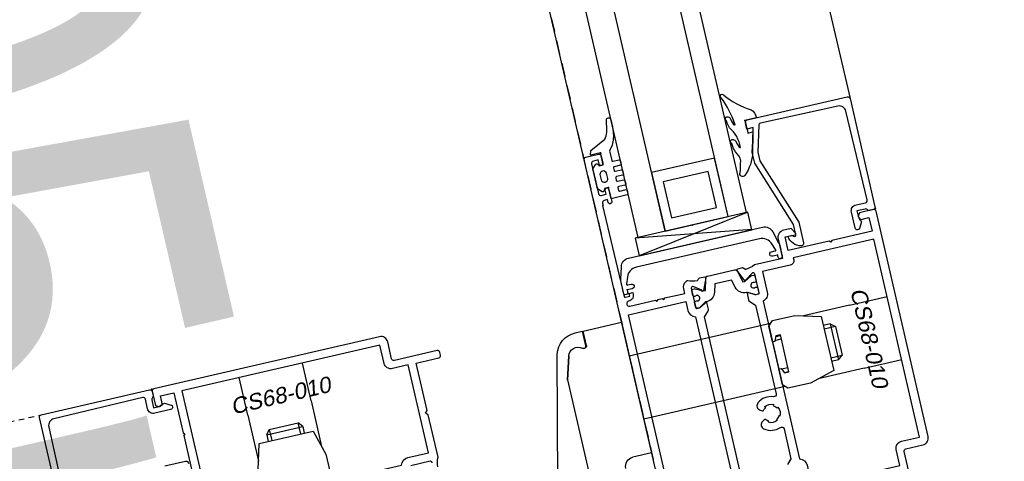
# Model space of a CAD drawing. Header units: millimetres. Extents: x 69081 to 158617, y -37521 to -9534.
# Tile 105 of 256: x 111834 to 111856, y -20213 to -20203. Entities that reach past the tile are written whole.
import ezdxf
from ezdxf.enums import TextEntityAlignment as Align

# ---------------------------------------------------------------- set-up
doc = ezdxf.new("R2010")
doc.units = ezdxf.units.MM
doc.linetypes.add('DP', pattern=[0.5, 0.3, -0.2])
doc.linetypes.add('KRE-SR', pattern=[0.2, 0.12, -0.08])
for name, color, linetype in [('BA_drz', 7, 'Continuous'), ('JS_OLKA KONSTR', 231, 'Continuous'), ('JS_p.poż.', 240, 'Continuous'), ('JS_PODCIĄGI', 1, 'DP'), ('podciagi i nadproza', 3, 'DP'), ('RI-PROFILE', 8, 'Continuous')]:
    doc.layers.add(name, color=color, linetype=linetype)
doc.layers.add('OPIS', color=7, linetype='Continuous', lineweight=25)
doc.styles.add('ROMANS', font='romans.shx', dxfattribs={"height": 1})
doc.styles.add('T5', font='arial.ttf', dxfattribs={"oblique": 10, "height": 3.5})
doc.styles.add('WYM--ROMANSSHX-08', font='ROMANS.SHX', dxfattribs={"width": 0.8})

# ---------------------------------------------------------------- blocks, each defined once
blk = doc.blocks.new('PDKŁ')
for p, q in [((3.91, 12.5), (0.01, -12.5)), ((0.01, 12.5), (3.91, -12.5))]:
    blk.add_line(p, q)
blk.add_lwpolyline([(3.91, 12.5), (3.91, -12.5), (0, -12.5), (0, 12.5), (3.91, 12.5)])
blk = doc.blocks.new('drzwi90+50')
at = {"layer": 'RI-PROFILE'}
for p, q in [((-112.65, 5.9), (-149.65, 5.9)), ((-155.4, 4.884), (-155.4, 5.72)), ((-154, 4.884), (-154, 5.72)), ((-155.4, 4.884), (-155.4, 3.867)), ((-154, 4.884), (-154, 3.867)), ((-155.1, 4.384), (-155.02, 4.484)), ((-154.38, 4.484), (-155.02, 4.484)), ((-155.02, 4.233), (-155.02, 4.484)), ((-154.38, 4.484), (-154.38, 4.233)), ((-154.3, 4.384), (-154.38, 4.484)), ((-154.3, 4.384), (-155.1, 4.384)), ((-155.1, 4.384), (-155.1, 4.233)), ((-154.3, 4.384), (-154.3, 4.233)), ((-155.1, 3.179), (-155.1, 3.284)), ((-155.02, 3.284), (-155.02, 3.143)), ((-154.38, 3.143), (-154.38, 3.284)), ((-154.3, 3.179), (-154.3, 3.284)), ((-155.4, 3.134), (-155.4, -0.001)), ((-154.19, 3.084), (-155.21, 3.084)), ((-154, 3.134), (-154, -0.001)), ((-149.65, 0), (-112.65, 0)), ((-153.25, -0.001), (-156.15, -0.001)), ((-156.15, -0.001), (-156.15, -0.421)), ((-154.15, -0.001), (-155.25, -0.001)), ((-153.25, -0.851), (-153.25, -0.001)), ((-153.57, -0.851), (-153.25, -0.851)), ((-153.62, -0.921), (-153.62, -0.901)), ((-153.25, -0.871), (-153.57, -0.871)), ((-153.25, -1.029), (-153.25, -0.871)), ((-153.705, -1.276), (-154.211, -1.421)), ((-154.2, -1.421), (-153.703, -1.276)), ((-154.2, -1.421), (-158.3, -1.421)), ((-158.868, -2.701), (-153.612, -1.509)), ((-153.395, -6.921), (-154.411, -6.921)), ((-153.395, -6.921), (-152.558, -6.921)), ((-153.895, -7.221), (-154.045, -7.221)), ((-153.895, -7.221), (-153.795, -7.301)), ((-153.895, -8.021), (-153.895, -7.221)), ((-154.045, -7.301), (-153.795, -7.301)), ((-153.795, -7.941), (-153.795, -7.301)), ((-153.795, -7.941), (-154.045, -7.941)), ((-153.895, -8.021), (-154.045, -8.021)), ((-153.895, -8.021), (-153.795, -7.941)), ((-153.395, -8.321), (-154.411, -8.321)), ((-153.395, -8.321), (-152.558, -8.321))]:
    blk.add_line(p, q, dxfattribs=at)
at = {"layer": 'RI-PROFILE', "linetype": 'KRE-SR'}
blk.add_line((-152.378, -51.671), (-152.378, -12.671), dxfattribs=at)
at = {"layer": 'RI-PROFILE'}
for points in [[(-158.3, 5.325), (-157.35, 5.325, 0.414292), (-157.3, 5.375), (-157.3, 5.75, -0.414292), (-157.15, 5.9), (-152.15, 5.9, -0.414214), (-152.1, 5.85), (-152.1, 5.542), (-152.168, 5.503, -0.199244), (-152.183, 5.5), (-152.25, 5.519), (-152.25, 5.72), (-152.55, 5.72), (-152.55, 4.83), (-152.58, 4.8), (-152.55, 4.77), (-152.55, 3.86), (-152.25, 3.86), (-152.25, 4.08, -0.577388), (-152.22, 4.097), (-152.1, 4.028), (-152.1, 3.863, -0.414214), (-152.262, 3.7), (-152.69, 3.7), (-152.69, 3.076, 0.106121), (-152.74, 2.873, 0.205169), (-152.734, 2.858), (-152.702, 2.825, -0.197654), (-152.696, 2.811), (-152.696, 2.697, -0.536162), (-152.724, 2.679), (-152.979, 2.787, -0.626446), (-152.962, 2.822), (-152.849, 2.988, 0.606807), (-152.874, 3.035), (-153.305, 3.035, 0.414214), (-153.325, 3.015), (-153.325, 2.96, 0.131589), (-153.322, 2.95), (-153.25, 2.825), (-153.25, 2.785), (-153.399, 2.785, -0.198435), (-153.435, 2.8), (-153.54, 2.905), (-155.513, 2.905, 0.527301), (-155.559, 2.837, -0.263181), (-155.611, 2.482, -0.530303), (-155.776, 2.492), (-155.803, 2.537, -0.387107), (-155.797, 2.563, 0.112813), (-155.746, 2.622), (-155.728, 2.603, 0.272961), (-155.727, 2.807), (-155.746, 2.788, 0.14588), (-155.816, 2.859), (-155.798, 2.877, 0.273255), (-156.001, 2.877), (-155.983, 2.859, 0.14598), (-156.054, 2.788), (-156.072, 2.807, 0.272863), (-156.072, 2.603), (-156.054, 2.622, 0.112856), (-156.002, 2.563, -0.386415), (-155.997, 2.537), (-156.023, 2.492, -0.530912), (-156.188, 2.481, -0.263412), (-156.24, 2.837, 0.527237), (-156.287, 2.905), (-156.949, 2.905), (-157.055, 2.8, -0.198435)], [(-152.902, 1.714), (-152.99, 1.874), (-152.992, 1.919), (-152.732, 1.987, 0.340697), (-152.695, 2.035), (-152.695, 2.635, 0.340697), (-152.732, 2.683), (-152.992, 2.751), (-152.99, 2.796), (-152.902, 2.956), (-152.902, 2.956), (-152.902, 2.957), (-152.902, 2.957), (-152.902, 2.957), (-152.902, 2.957), (-152.902, 2.957), (-152.902, 2.958), (-152.902, 2.958), (-152.902, 2.958), (-152.902, 2.958), (-152.901, 2.958), (-152.901, 2.959), (-152.901, 2.959), (-152.901, 2.959), (-152.901, 2.959), (-152.901, 2.959), (-152.901, 2.959), (-152.901, 2.96), (-152.901, 2.96), (-152.901, 2.96), (-152.901, 2.96), (-152.901, 2.96), (-152.901, 2.961), (-152.901, 2.961), (-152.9, 2.961), (-152.9, 2.961), (-152.9, 2.962), (-152.9, 2.962), (-152.9, 2.962), (-152.9, 2.962), (-152.9, 2.962), (-152.9, 2.963), (-152.9, 2.963), (-152.9, 2.963), (-152.9, 2.963), (-152.9, 2.963), (-152.9, 2.964), (-152.9, 2.964), (-152.9, 2.964), (-152.9, 2.964), (-152.9, 2.964), (-152.9, 2.965), (-152.9, 2.965), (-152.9, 2.965), (-152.9, 2.965), (-152.9, 2.965), (-152.9, 2.966), (-152.9, 2.966), (-152.9, 2.966), (-152.9, 2.966), (-152.9, 3.01, 0.440048), (-152.925, 3.034), (-153.035, 3.034, 0.443383), (-153.06, 3.01), (-153.06, 2.986, -1.657677), (-153.165, 2.989), (-153.165, 3.01, 0.44283), (-153.19, 3.034), (-153.3, 3.034, 0.459063), (-153.324, 3.01), (-153.324, 2.961), (-153.236, 2.808, -0.13166), (-153.232, 2.793), (-153.232, 2.777, 0.340635), (-153.068, 2.565), (-152.895, 2.519), (-152.895, 2.151), (-153.068, 2.105, 0.340635), (-153.232, 1.893), (-153.232, 1.877, -0.13166), (-153.236, 1.862), (-153.325, 1.709), (-153.325, 1.66, 0.414214), (-153.3, 1.635), (-153.19, 1.635, 0.414214), (-153.165, 1.66), (-153.165, 1.682, -1.657677), (-153.06, 1.684), (-153.06, 1.66, 0.414214), (-153.035, 1.635), (-152.925, 1.635, 0.414214), (-152.9, 1.66), (-152.9, 1.704), (-152.9, 1.704), (-152.9, 1.704), (-152.9, 1.705), (-152.9, 1.705), (-152.9, 1.705), (-152.9, 1.705), (-152.9, 1.705), (-152.9, 1.706), (-152.9, 1.706), (-152.9, 1.706), (-152.9, 1.706), (-152.9, 1.706), (-152.9, 1.707), (-152.9, 1.707), (-152.9, 1.707), (-152.9, 1.707), (-152.9, 1.707), (-152.9, 1.708)], [(-159.75, 0), (-149.65, 0, 0.414214), (-149.6, 0.05), (-149.6, 0.33, 0.414214), (-149.65, 0.38), (-149.809, 0.38, 0.99805), (-149.81, 0.3), (-149.72, 0.3), (-149.72, 0.19, -0.414214), (-149.77, 0.14), (-150.43, 0.14, -0.414214), (-150.48, 0.19), (-150.48, 0.3), (-150.48, 0.3), (-150.39, 0.3, 0.998176), (-150.39, 0.38), (-150.66, 0.38, 1.000716), (-150.66, 0.3), (-150.6, 0.3), (-150.6, 0.23, -0.414214), (-150.65, 0.18), (-150.7, 0.18), (-150.7, 0.165), (-152.72, 0.18, -0.412055), (-152.74, 0.2), (-152.74, 0.3), (-152.68, 0.3), (-152.68, 0.38), (-152.72, 0.38, 0.43156), (-152.839, 0.253, -0.43156), (-152.889, 0.2), (-152.9, 0.2, -0.414214), (-152.95, 0.25), (-152.95, 0.82), (-152.98, 0.85), (-152.95, 0.88), (-152.95, 0.97), (-152.98, 1), (-152.95, 1.03), (-152.95, 1.475), (-152.85, 1.475, 0.268304), (-152.709, 1.552), (-152.693, 1.579, 0.250573), (-152.692, 1.598, -0.103677), (-152.74, 1.797, -0.205169), (-152.734, 1.812), (-152.702, 1.845, 0.197654), (-152.696, 1.859), (-152.696, 1.973, 0.536162), (-152.724, 1.991), (-152.983, 1.881, 1.096781), (-152.964, 1.846), (-152.849, 1.682, -0.606807), (-152.874, 1.635), (-153.305, 1.635, -0.414214), (-153.325, 1.655), (-153.325, 1.71, -0.131589), (-153.322, 1.72), (-153.25, 1.845), (-153.25, 1.885), (-153.399, 1.885, 0.198435), (-153.435, 1.87), (-153.541, 1.764), (-156.949, 1.765)], [(-157.17, 0.735, -0.414214), (-157.12, 0.685), (-157.12, 0.18), (-153.13, 0.18), (-153.13, 1.455), (-153.325, 1.455, -0.333915), (-153.497, 1.585), (-156.992, 1.585, -0.33369), (-157.165, 1.455), (-157.22, 1.455), (-157.22, 1.455), (-157.22, 1.38), (-157.22, 0.735), (-157.17, 0.735), (-157.167, 0.735)], [(-150.036, 0.41, -0.855905), (-150.036, 0.264), (-150.154, 0.264, -0.885646), (-150.154, 0.41), (-150.036, 0.41)], [(-155.243, -5.136), (-155.243, -4.705, 0.606807), (-155.291, -4.681)], [(-155.405, -4.572, 0.106092), (-155.202, -4.521), (-154.263, -4.521), (-154.213, -4.571), (-154.163, -4.521), (-153.113, -4.521), (-153.113, -4.021, -0.414214), (-153.063, -3.971), (-153.003, -3.971, -0.414214), (-152.953, -4.021), (-152.953, -4.971, 0.414292), (-152.903, -5.021), (-152.528, -5.021, -0.414292), (-152.378, -5.171), (-152.378, -10.171, -0.414214), (-152.428, -10.221), (-152.737, -10.221), (-152.776, -10.154, -0.199244), (-152.778, -10.138), (-152.76, -10.071), (-152.558, -10.071), (-152.558, -9.771), (-153.448, -9.771), (-153.478, -9.741), (-153.508, -9.771), (-154.418, -9.771)], [(-154.058, -10.315), (-154.058, -9.856, 0.459407), (-154.119, -9.806, 0.329042)], [(-154.648, -12.721), (-152.428, -12.721, 0.414214), (-152.378, -12.671), (-152.378, -10.271, 0.414214), (-152.428, -10.221), (-152.508, -10.221, 0.287257), (-152.543, -10.236), (-152.564, -10.257, -0.267249), (-152.599, -10.271), (-152.778, -10.271), (-152.778, -10.121), (-152.765, -10.121), (-152.733, -10.021), (-152.82, -9.871), (-152.848, -9.871), (-152.85, -9.871), (-152.851, -9.871, 0.454319), (-152.898, -9.921), (-152.898, -10.272, 0.462511), (-152.768, -10.402), (-152.559, -10.402, -0.416568), (-152.509, -10.452), (-152.525, -12.425, -0.405463), (-152.673, -12.574), (-154.38, -12.591, -0.287858)]]:
    blk.add_lwpolyline(points, format="xyb", dxfattribs=at)
for points in [[(-149.73, 3.899, -0.287858), (-149.757, 3.853), (-150.328, 3.7), (-150.526, 3.7), (-152.006, 4.22), (-152.465, 4.22, 0.459407), (-152.516, 4.16, 0.329042), (-152.25, 3.922), (-152.25, 3.996, 0.256151), (-152.267, 4.034), (-152.277, 4.043, -0.632112), (-152.25, 4.1), (-152.026, 4.1), (-150.546, 3.58), (-150.312, 3.58), (-150.082, 3.642), (-149.79, 3.72), (-149.79, 3.58), (-149.65, 3.58, 0.418945), (-149.6, 3.631), (-149.6, 5.85, 0.414214), (-149.65, 5.9), (-152.05, 5.9, 0.414214), (-152.1, 5.85), (-152.1, 5.771, 0.287257), (-152.085, 5.736), (-152.064, 5.715, -0.267249), (-152.05, 5.68), (-152.05, 5.5), (-152.2, 5.5), (-152.2, 5.513), (-152.3, 5.545), (-152.45, 5.459), (-152.45, 5.43), (-152.45, 5.429), (-152.45, 5.427, 0.454319), (-152.4, 5.38), (-152.05, 5.38, 0.462511), (-151.92, 5.51), (-151.919, 5.72, -0.416568), (-151.869, 5.77), (-149.896, 5.754, -0.405463), (-149.748, 5.606)], [(-153.498, 3.085), (-156.992, 3.085, 0.33408), (-157.165, 3.215), (-157.62, 3.215), (-157.62, 5.165), (-157.27, 5.165, 0.414214), (-157.12, 5.315), (-157.12, 5.72), (-152.73, 5.72), (-152.73, 3.93), (-152.77, 3.93, 0.414214), (-152.87, 3.83), (-152.87, 3.215), (-152.87, 3.215), (-153.325, 3.215, 0.333959)], [(-150.112, 3.202), (-150.024, 3.189, 1), (-149.953, 3.256, 0.221584), (-149.982, 3.282), (-150.072, 3.305), (-150.138, 3.329), (-150.147, 3.338), (-150.145, 3.355, -0.175319), (-149.681, 3.221), (-149.572, 3.19), (-149.52, 3.193, 1), (-149.443, 3.242, 0.317302), (-149.477, 3.283), (-149.552, 3.293), (-149.63, 3.323), (-149.643, 3.328), (-149.643, 3.341), (-149.643, 3.353, -0.074745), (-149.007, 3.192, 1), (-148.945, 3.241, 0.20561), (-148.962, 3.258, -0.095737), (-149.405, 3.76, 0.250819), (-149.6, 3.83), (-149.6, 3.58), (-149.833, 3.58), (-149.88, 3.58), (-149.88, 3.691), (-149.944, 3.676), (-150.312, 3.587, 0.13918), (-150.756, 3.313, 0.962884), (-150.671, 3.228, -0.084626), (-150.481, 3.275, -0.323058), (-150.267, 3.251), (-150.215, 3.231), (-150.198, 3.225, 0.058863)], [(-152.469, 0.293, -0.638068), (-152.495, 0.312), (-152.495, 0.385, 1.146176), (-152.595, 0.385), (-152.595, 0.275), (-152.64, 0.275), (-152.685, 0.275), (-152.685, 0.23), (-152.685, 0.186), (-152.64, 0.184), (-152.407, 0.184), (-152.372, 0.184), (-152.339, 0.197), (-152.082, 0.267, 0.351665), (-151.935, 0.46), (-151.935, 3.431, 0.362129), (-152.082, 3.624), (-152.339, 3.694), (-152.372, 3.706), (-152.407, 3.706), (-152.64, 3.706, 0.99031), (-152.64, 3.615), (-152.595, 3.615), (-152.595, 3.505, 1.11146), (-152.495, 3.505), (-152.495, 3.579, -0.655905), (-152.469, 3.598), (-152.329, 3.547, -0.31307), (-152.165, 3.312), (-152.165, 0.579, -0.342952), (-152.329, 0.344)], [(-149.614, 0.58), (-149.798, 0.58, -0.414214), (-149.818, 0.6), (-149.818, 0.74, 0.414214), (-149.838, 0.76), (-149.918, 0.76, 0.414214), (-149.938, 0.74), (-149.938, 0.6, -0.414214), (-149.958, 0.58), (-150.018, 0.58, -0.414214), (-150.038, 0.6), (-150.038, 0.74, 0.414214), (-150.058, 0.76), (-150.138, 0.76, 0.414214), (-150.158, 0.74), (-150.158, 0.6, -0.414214), (-150.178, 0.58), (-150.238, 0.58, -0.414214), (-150.258, 0.6), (-150.258, 0.74, 0.414208), (-150.278, 0.76), (-150.358, 0.76, 0.414219), (-150.378, 0.74), (-150.378, 0.6, -0.414214), (-150.398, 0.58), (-150.458, 0.58, -0.414214), (-150.478, 0.6), (-150.478, 0.74, 0.413901), (-150.498, 0.76), (-150.578, 0.76, 0.410424), (-150.598, 0.74), (-150.598, 0.38), (-150.349, 0.38), (-150.349, 0.38), (-150.349, 0.291), (-150.4, 0.262, 0.392584), (-150.406, 0.225), (-150.321, 0.14), (-149.879, 0.14), (-149.795, 0.224, 0.342583), (-149.796, 0.256), (-149.848, 0.29), (-149.848, 0.38), (-149.578, 0.38), (-149.578, 0.16), (-149.483, 0.189), (-149.31, 0.536, -0.146205), (-149.183, 0.61), (-149.113, 0.629), (-148.952, 0.661), (-148.896, 0.669, 0.694648), (-148.93, 0.76), (-149.09, 0.76), (-149.202, 0.748, 0.091297), (-149.473, 0.666), (-149.566, 0.591, -0.148233)], [(-155.193, -8.823), (-155.193, -5.329, 0.33408), (-155.063, -5.156), (-155.063, -4.701), (-153.113, -4.701), (-153.113, -5.051, 0.414214), (-152.963, -5.201), (-152.558, -5.201), (-152.558, -9.591), (-154.349, -9.591), (-154.349, -9.551, 0.414214), (-154.449, -9.451), (-155.063, -9.451), (-155.063, -9.451), (-155.063, -8.996, 0.333959)]]:
    blk.add_lwpolyline(points, format="xyb", close=True, dxfattribs=at)
for points in [[(-154.4, 3.084), (-154.05, 3.084), (-153.95, 3.184), (-153.95, 3.684), (-154.1, 4.234), (-155.3, 4.234), (-155.45, 3.684), (-155.45, 3.184), (-155.35, 3.084), (-155, 3.084), (-155, 3.134), (-155.11, 3.184), (-155.11, 3.284), (-154.29, 3.284), (-154.29, 3.184), (-154.4, 3.134), (-154.4, 3.084)], [(-151.544, 2.759), (-110.755, 2.759), (-110.755, 3.159), (-151.544, 3.159)], [(-151.544, 1.359), (-110.755, 1.359), (-110.755, 0.759), (-151.544, 0.759)], [(-155.195, -7.921), (-155.195, -8.271), (-155.095, -8.371), (-154.595, -8.371), (-154.045, -8.221), (-154.045, -7.021), (-154.595, -6.871), (-155.095, -6.871), (-155.195, -6.971), (-155.195, -7.321), (-155.145, -7.321), (-155.095, -7.211), (-154.995, -7.211), (-154.995, -8.031), (-155.095, -8.031), (-155.145, -7.921), (-155.195, -7.921)]]:
    blk.add_lwpolyline(points, dxfattribs=at)
for points in [[(-150.244, 2.759), (-150.244, 1.359), (-151.544, 1.359), (-151.544, 2.759)], [(-151.294, 1.559), (-151.294, 2.559), (-150.494, 2.559), (-150.494, 1.559)]]:
    blk.add_lwpolyline(points, close=True, dxfattribs=at)
for centre, radius, start, end in [((-156.35, -0.421), 0.2, 269.3536, 0.0012), ((-153.57, -0.901), 0.05, 89.9996, 180.0004), ((-153.76, -1.084), 0.2, 286.0002, 40.5351), ((-153.76, -1.084), 0.2, 286.3517, 40.5357), ((-153.57, -0.921), 0.05, 89.9986, 220.5378), ((-153.57, -0.921), 0.05, 179.999, 220.5376), ((-153.75, -1.029), 0.5, 285.9999, 359.9999)]:
    blk.add_arc(centre, radius, start, end, dxfattribs=at)
for p in [(-152.1, 5.9), (-152.1, 5.9), (-152.595, 3.615), (-149.6, 3.58), (-149.6, 3.58), (-151.549, 3.163), (-151.549, 1.963), (-151.549, 0.763), (-152.595, 0.275), (-150.349, 0.38), (-149.6, 0.38), (-149.578, 0.38), (-152.685, 0.186), (-150.1, 0.14), (-149.6, 0), (-152.378, -10.221), (-152.378, -10.221)]:
    blk.add_point(p, dxfattribs=at)
at = {"layer": 'RI-PROFILE', "xscale": 0.09999999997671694, "yscale": 0.09999999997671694, "zscale": 0.09999999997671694}
blk.add_blockref('PDKŁ', (-151.935, 1.945), dxfattribs=at)
at = {"layer": 'RI-PROFILE', "style": 'T5', "oblique": 10, "text_generation_flag": 4, "width": 1.015427}
for rotation, p in [(180, (-155.887, 4.972)), (90, (-153.306, -6.434))]:
    blk.add_text('CS68-010', height=0.3447, rotation=rotation, dxfattribs=at).set_placement(p, align=Align.RIGHT)
blk = doc.blocks.new('A$C04435ce7')
at = {"layer": 'podciagi i nadproza'}
blk.add_lwpolyline([(1128.743, 1254.747), (1165.86, 1093.975), (1189.245, 1099.374), (1152.128, 1260.145), (1128.743, 1254.747)], dxfattribs=at)
at = {"layer": 'OPIS', "insert": (1157.14, 1095.582), "char_height": 10, "width": 174.36586, "attachment_point": 3, "rotation": 283, "style": 'WYM--ROMANSSHX-08'}
blk.add_mtext('{\\fArial|b0|i0|c238|p34;bxh=24x24cm, spód +10.05m}', dxfattribs=at)

msp = doc.modelspace()

# ---------------------------------------------------------------- linework, layer by layer
at = {"layer": 'JS_PODCIĄGI', "lineweight": -3}
msp.add_line((111812.7933, -20060.217), (111849.9102, -20220.9881), dxfattribs=at)

# ---------------------------------------------------------------- block references
at = {"layer": 'BA_drz', "xscale": -1, "rotation": 283.0000000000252}
msp.add_blockref('drzwi90+50', (111812.7933, -20060.217), dxfattribs=at)
at = {"layer": 'JS_OLKA KONSTR'}
msp.add_blockref('A$C04435ce7', (110684.0499, -21314.9635), dxfattribs=at)

# ---------------------------------------------------------------- texts
at = {"layer": 'JS_p.poż.', "ltscale": 0.02, "insert": (111858.4229, -20498.2495), "char_height": 15, "width": 377.271032, "attachment_point": 1, "rotation": 103, "style": 'ROMANS'}
msp.add_mtext('{\\W0.6;OBUDOWA KLATKI SCHODOWEJ REI 60 (\\fArial|b0|i0|c238|p34;\\W1;§\\fMS Shell Dlg 2|b0|i0|c238|p0;\\H0.70832x; \\Fromans|c238;\\H1.4118x;\\W0.6;245 warunków technicznych)}', dxfattribs=at)

doc.saveas('drawing.dxf')
